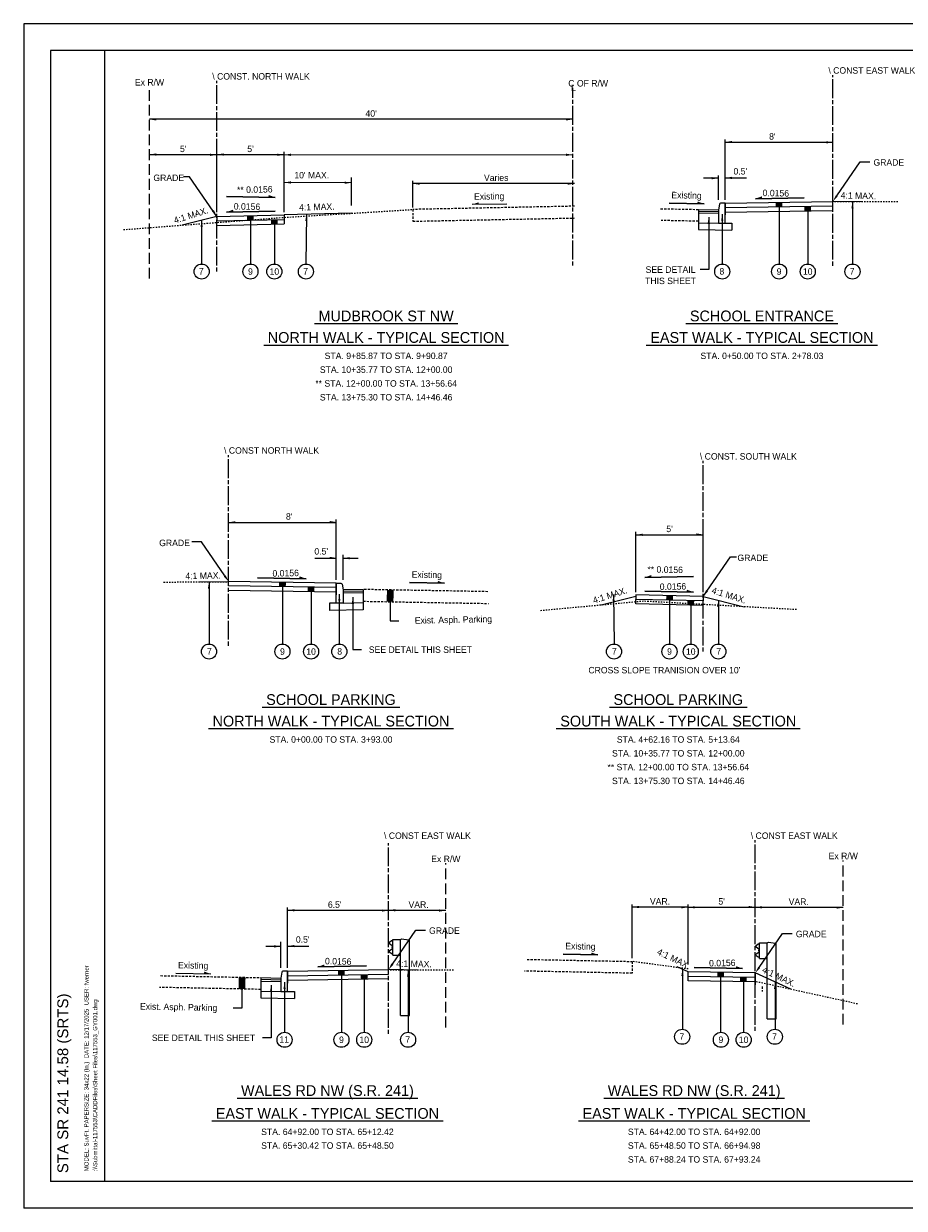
# Model space of a CAD drawing. Header units: feet. Extents: x 5 to 141, y 120 to 208.
# Tile 1 of 2: x 5 to 70, y 120 to 208. Entities that reach past the tile are written whole.
import ezdxf
from ezdxf.enums import TextEntityAlignment as Align

# ---------------------------------------------------------------- set-up
doc = ezdxf.new("R2010")
doc.units = ezdxf.units.FT
doc.header["$MEASUREMENT"] = 0
for name, pattern in [('CL', [2, 0.3, -0.15, 1.4, -0.15]), ('esmtgenex', [1.1, 0.8, -0.3]), ('OhDOT_USTN2', [0.11, 0.069, -0.041]), ('OhDOT_USTN3', [0.22, 0.165, -0.055])]:
    doc.linetypes.add(name, pattern=pattern)
for name, color, linetype in [('CM_P_Finished_Grade_Seeded', 3, 'Continuous'), ('CM_P_Pavt_Base1', 1, 'Continuous'), ('GE_P_CL', 7, 'CL'), ('RD_P_Cells', 7, 'Continuous'), ('RW_X_Esmt_General', 6, 'esmtgenex'), ('SH_Border', 7, 'Continuous'), ('SH_Data', 7, 'Continuous'), ('SH_Text', 7, 'Continuous'), ('TX_P_Misc', 7, 'Continuous'), ('XS_X_Ground_Line', 3, 'OhDOT_USTN2'), ('XS_X_Pavt', 133, 'OhDOT_USTN3')]:
    doc.layers.add(name, color=color, linetype=linetype)
doc.styles.add('OHDOTSymbols', font='arial.ttf')
doc.styles.add('OWNER', font='GOTHIC.TTF', dxfattribs={"height": 0.104167})
doc.styles.add('Slanted-Normal', font='font31.shx', dxfattribs={"height": 0.12})
doc.styles.get("Standard").update_dxf_attribs({"font": 'arial.ttf'})

# ---------------------------------------------------------------- blocks, each defined once
blk = doc.blocks.new('GRRT')
at = {"layer": 'Defpoints', "color": 97, "linetype": 'Continuous', "lineweight": 30}
blk.add_point((0, 0), dxfattribs=at)
at = {"layer": 'RD_P_Cells', "color": 97, "linetype": 'Continuous', "lineweight": 13}
for p, q in [((0.307, 1.084), (0.307, 2.25)), ((0.307, 2.25), (0.89, 2.25)), ((0.89, 2.25), (0.971, 2.292)), ((0.89, -0.157), (0.89, 2.25)), ((0.971, 2.292), (1.506, 2.209)), ((1.506, 2.209), (1.557, 2.188)), ((1.557, -0.157), (1.557, 2.188)), ((0.307, 1.083), (0.89, 1.083)), ((0.89, -3.417), (0.89, -0.157)), ((1.557, -3.417), (1.557, -0.157)), ((0.89, -3.417), (1.557, -3.417))]:
    blk.add_line(p, q, dxfattribs=at)
at = {"layer": 'RD_P_Cells', "color": 97, "linetype": 'Continuous', "lineweight": 13, "flags": 128}
blk.add_lwpolyline([(0.307, 1.155), (0.22, 1.172), (0.059, 1.285), (0.059, 1.285, -0.51949), (0.059, 1.413), (0.059, 1.414), (0.264, 1.555), (0.263, 1.556, 0.244874), (0.296, 1.62), (0.297, 1.62), (0.297, 1.667), (0.297, 1.714), (0.296, 1.713, 0.244874), (0.263, 1.777), (0.264, 1.777), (0.059, 1.92), (0.059, 1.92, -0.51949), (0.059, 2.048), (0.059, 2.049), (0.22, 2.162), (0.307, 2.177)], format="xyb", dxfattribs=at)
for points in [[(0.287, 1.695), (0.287, 1.637), (0.262, 1.637), (0.262, 1.695), (0.287, 1.695)], [(0.287, 1.727), (0.287, 1.607), (0.295, 1.607), (0.295, 1.727), (0.287, 1.727)]]:
    blk.add_lwpolyline(points, close=True, dxfattribs=at)

msp = doc.modelspace()

# ---------------------------------------------------------------- linework, layer by layer
for p, q in [((56.757, 194.63), (56.757, 193.755)), ((64.757, 194.421), (64.757, 194.755)), ((64.757, 194.088), (64.757, 194.421)), ((18.98, 192.98), (18.98, 193.313)), ((55.528, 189.694), (54.882, 189.694)), ((19.856, 166.191), (19.856, 166.525)), ((27.856, 166.4), (27.856, 165.524)), ((50.114, 164.853), (50.114, 165.187)), ((55.114, 164.749), (55.114, 165.083)), ((29.085, 161.464), (29.731, 161.464)), ((24.241, 137.564), (24.241, 136.689)), ((31.741, 137.355), (31.741, 137.689)), ((53.989, 137.183), (53.989, 137.517)), ((58.989, 137.105), (58.989, 137.439)), ((58.989, 137.439), (58.989, 136.564)), ((53.989, 136.85), (53.989, 137.183)), ((58.989, 136.772), (58.989, 137.105)), ((23.012, 132.628), (22.365, 132.628))]:
    msp.add_line(p, q)
at = {"flags": 128}
for points in [[(56.411, 194.63, 0.36663), (56.329, 194.56), (56.257, 194.13), (56.257, 193.13), (56.757, 193.13), (56.757, 194.63)], [(28.202, 166.4, -0.36663), (28.284, 166.33), (28.356, 165.9), (28.356, 164.9), (27.856, 164.9), (27.856, 166.4)], [(23.894, 137.564, 0.36663), (23.812, 137.494), (23.741, 137.064), (23.741, 136.064), (24.241, 136.064), (24.241, 137.564)]]:
    msp.add_lwpolyline(points, format="xyb", close=True, dxfattribs=at)
at = {"layer": 'CM_P_Finished_Grade_Seeded'}
msp.add_line((28.988, 193.877), (23.98, 193.751), dxfattribs=at)
for points in [[(66.975, 194.717), (64.757, 194.755)], [(18.98, 193.647), (16.399, 192.995)], [(17.638, 166.487), (19.856, 166.525)], [(50.114, 165.416), (47.532, 164.764)], [(55.114, 165.416), (58.171, 164.644)], [(33.958, 137.651), (31.741, 137.689)], [(53.989, 137.517), (53.187, 137.886)], [(61.62, 136.226), (58.989, 137.439)]]:
    msp.add_lwpolyline(points, dxfattribs=at)
at = {"layer": 'CM_P_Pavt_Base1'}
for p, q in [((56.776, 194.63), (64.757, 194.755)), ((18.98, 193.647), (23.98, 193.751)), ((18.98, 193.647), (18.98, 193.313)), ((23.98, 193.751), (23.98, 193.417)), ((54.757, 194.16), (56.257, 194.13)), ((54.757, 194.16), (54.757, 192.659)), ((54.757, 194.035), (56.255, 194.005)), ((54.757, 193.91), (56.252, 193.88)), ((56.257, 193.63), (56.257, 193.13)), ((56.757, 194.296), (64.757, 194.421)), ((56.757, 193.963), (64.757, 194.088)), ((18.98, 193.313), (23.98, 193.417)), ((18.98, 192.979), (23.98, 193.083)), ((54.757, 193.16), (56.257, 193.13)), ((56.757, 193.13), (57.257, 193.13)), ((57.257, 193.13), (57.257, 192.609)), ((54.757, 192.659), (57.257, 192.609)), ((27.837, 166.4), (19.856, 166.525)), ((27.856, 166.066), (19.856, 166.191)), ((27.856, 165.733), (19.856, 165.858)), ((29.856, 165.93), (28.356, 165.9)), ((29.856, 165.805), (28.358, 165.775)), ((29.856, 165.68), (28.361, 165.65)), ((29.856, 165.93), (29.856, 164.429)), ((50.114, 165.52), (50.114, 165.187)), ((55.114, 165.416), (50.114, 165.52)), ((27.356, 164.9), (27.356, 164.379)), ((27.856, 164.9), (27.356, 164.9)), ((28.356, 165.4), (28.356, 164.899)), ((29.856, 164.929), (28.356, 164.899)), ((55.114, 165.083), (50.114, 165.187)), ((55.114, 164.749), (50.114, 164.853)), ((55.114, 165.416), (55.114, 165.083)), ((29.856, 164.429), (27.356, 164.379)), ((24.241, 137.23), (31.741, 137.355)), ((24.26, 137.564), (31.741, 137.689)), ((58.989, 137.439), (53.989, 137.517)), ((22.241, 137.094), (23.741, 137.064)), ((22.241, 137.094), (22.241, 135.593)), ((22.241, 136.969), (23.738, 136.939)), ((22.241, 136.844), (23.736, 136.814)), ((23.741, 136.564), (23.741, 136.064)), ((24.241, 136.897), (31.741, 137.022)), ((58.989, 137.105), (53.989, 137.183)), ((58.989, 136.772), (53.989, 136.85)), ((22.241, 136.094), (23.741, 136.064)), ((22.241, 135.593), (24.741, 135.543)), ((24.241, 136.064), (24.741, 136.064)), ((24.741, 136.064), (24.741, 135.543))]:
    msp.add_line(p, q, dxfattribs=at)
msp.add_lwpolyline([(23.98, 193.417), (23.98, 193.083)], dxfattribs=at)
at = {"layer": 'GE_P_CL'}
for p, q in [((18.98, 189.543), (18.98, 203.705)), ((64.757, 189.983), (64.757, 204.145)), ((45.431, 189.998), (45.431, 203.19)), ((19.856, 161.753), (19.856, 175.915)), ((55.114, 161.312), (55.114, 175.474)), ((31.741, 132.917), (31.741, 147.079)), ((58.989, 133.137), (58.989, 147.299))]:
    msp.add_line(p, q, dxfattribs=at)
at = {"layer": 'RW_X_Esmt_General'}
for p, q in [((13.98, 189.028), (13.98, 203.19)), ((35.995, 133.397), (35.995, 145.586)), ((65.525, 133.616), (65.525, 145.806))]:
    msp.add_line(p, q, dxfattribs=at)
at = {"layer": 'SH_Border'}
for p, q in [((140.631, 207.959), (4.631, 207.959)), ((4.631, 207.959), (4.631, 119.959)), ((138.631, 205.959), (6.631, 205.959)), ((6.631, 205.959), (6.631, 121.959)), ((10.631, 205.959), (10.631, 121.959)), ((138.631, 121.959), (6.631, 121.959)), ((140.631, 119.959), (4.631, 119.959))]:
    msp.add_line(p, q, dxfattribs=at)
at = {"layer": 'TX_P_Misc'}
for p, q in [((45.431, 200.854), (13.98, 200.854)), ((56.757, 194.885), (56.757, 199.365)), ((64.757, 199.145), (56.757, 199.145)), ((18.98, 198.22), (13.98, 198.22)), ((18.98, 193.959), (18.98, 198.44)), ((23.98, 198.22), (18.98, 198.22)), ((23.98, 193.959), (23.98, 198.44)), ((45.431, 198.22), (23.98, 198.2)), ((65.041, 195.167), (66.779, 197.693)), ((66.779, 197.693), (67.5, 197.693)), ((16.958, 196.585), (16.509, 196.585)), ((18.98, 193.647), (16.958, 196.585)), ((28.98, 194.444), (28.98, 196.53)), ((33.555, 194.298), (33.555, 196.295)), ((56.257, 196.482), (55.128, 196.482)), ((56.257, 194.885), (56.257, 196.689)), ((58.339, 196.482), (56.757, 196.482)), ((28.98, 196.145), (23.98, 196.165)), ((45.555, 196.075), (33.555, 196.075)), ((23.315, 195.056), (19.708, 195.128)), ((19.708, 195.128), (23.315, 195.056)), ((40.533, 194.561), (37.943, 194.52)), ((55.183, 194.574), (52.593, 194.626)), ((52.593, 194.626), (55.183, 194.574)), ((59.002, 194.96), (62.609, 195.032)), ((62.609, 195.032), (59.002, 194.96)), ((66.21, 194.731), (66.21, 190.106)), ((19.708, 193.966), (23.315, 194.038)), ((23.315, 194.038), (19.708, 193.966)), ((25.634, 193.792), (25.603, 190.106)), ((56.531, 193.821), (56.531, 190.106)), ((60.757, 194.359), (60.757, 190.106)), ((62.884, 194.059), (62.884, 190.106)), ((17.852, 193.362), (17.851, 190.106)), ((21.481, 193.365), (21.48, 190.106)), ((23.256, 193.068), (23.256, 190.106)), ((55.528, 193.589), (55.528, 189.694)), ((19.856, 170.915), (27.856, 170.915)), ((27.856, 166.654), (27.856, 171.135)), ((50.114, 165.729), (50.114, 170.21)), ((50.114, 169.99), (55.114, 169.99)), ((55.114, 165.729), (55.114, 170.21)), ((17.834, 169.463), (17.113, 169.463)), ((19.572, 166.936), (17.834, 169.463)), ((26.273, 168.252), (27.856, 168.252)), ((28.356, 166.654), (28.356, 168.495)), ((28.356, 168.252), (29.485, 168.252)), ((55.114, 165.416), (57.136, 168.354)), ((57.136, 168.354), (57.585, 168.354)), ((18.403, 166.501), (18.403, 161.876)), ((25.611, 166.73), (22.004, 166.802)), ((22.004, 166.802), (25.611, 166.73)), ((35.886, 166.39), (33.296, 166.442)), ((33.296, 166.442), (35.886, 166.39)), ((50.779, 166.826), (54.386, 166.898)), ((54.386, 166.898), (50.779, 166.826)), ((23.856, 166.129), (23.856, 161.876)), ((25.983, 165.762), (25.983, 161.876)), ((28.082, 165.591), (28.082, 161.876)), ((48.46, 165.562), (48.492, 161.876)), ((54.386, 165.736), (50.779, 165.808)), ((50.779, 165.808), (54.386, 165.736)), ((29.084, 165.359), (29.085, 161.464)), ((31.853, 165.019), (31.853, 163.607)), ((52.614, 165.135), (52.614, 161.876)), ((54.192, 164.769), (54.192, 161.876)), ((56.243, 165.131), (56.243, 161.876)), ((31.853, 163.607), (32.51, 163.607)), ((24.241, 137.819), (24.241, 142.299)), ((31.741, 142.079), (24.241, 142.079)), ((35.995, 142.079), (31.741, 142.079)), ((49.836, 138.551), (49.836, 142.519)), ((53.989, 142.319), (49.836, 142.319)), ((53.989, 138.058), (53.989, 142.539)), ((53.989, 142.319), (58.989, 142.319)), ((65.525, 142.299), (58.989, 142.299)), ((32.024, 138.101), (33.763, 140.627)), ((33.763, 140.627), (34.483, 140.627)), ((59.272, 137.851), (61.011, 140.377)), ((61.011, 140.377), (61.731, 140.377)), ((23.741, 139.416), (22.611, 139.416)), ((23.741, 137.819), (23.741, 139.758)), ((25.823, 139.416), (24.241, 139.416)), ((47.3, 138.787), (44.71, 138.839)), ((44.71, 138.839), (47.3, 138.787)), ((15.936, 137.421), (18.526, 137.369)), ((26.485, 137.894), (30.092, 137.966)), ((30.092, 137.966), (26.485, 137.894)), ((28.241, 137.293), (28.24, 133.04)), ((33.193, 137.665), (33.193, 133.04)), ((53.576, 137.707), (53.576, 133.26)), ((58.049, 137.769), (54.442, 137.841)), ((54.442, 137.841), (58.049, 137.769)), ((23.012, 136.523), (23.012, 132.628)), ((24.014, 136.755), (24.014, 133.04)), ((29.932, 136.992), (29.931, 133.04)), ((56.413, 137.168), (56.413, 133.04)), ((58.104, 136.786), (58.104, 133.04)), ((60.461, 136.76), (60.461, 133.26)), ((20.849, 136.246), (20.849, 134.834)), ((20.849, 134.834), (20.192, 134.834))]:
    msp.add_line(p, q, dxfattribs=at)
at = {"layer": 'TX_P_Misc', "const_width": 0.5}
for points in [[(60.757, 194.359), (60.75, 194.692)], [(62.884, 194.059), (62.877, 194.392)], [(21.481, 193.365), (21.474, 193.698)], [(23.256, 193.068), (23.249, 193.402)], [(23.856, 166.129), (23.863, 166.462)], [(25.983, 165.762), (25.988, 166.095)], [(31.853, 165.019), (31.869, 165.894)], [(52.614, 165.135), (52.621, 165.468)], [(54.192, 164.769), (54.199, 165.102)], [(20.849, 136.246), (20.864, 137.121)], [(28.241, 137.293), (28.234, 137.626)], [(29.932, 136.96), (29.926, 137.293)], [(56.413, 137.168), (56.418, 137.501)], [(58.104, 136.786), (58.11, 137.119)]]:
    msp.add_lwpolyline(points, dxfattribs=at)
at = {"layer": 'TX_P_Misc'}
for centre in [(17.851, 189.546), (21.48, 189.546), (23.256, 189.546), (25.602, 189.546), (56.531, 189.546), (60.757, 189.546), (62.884, 189.546), (66.21, 189.546), (18.403, 161.316), (23.856, 161.316), (25.983, 161.316), (28.082, 161.316), (48.492, 161.316), (52.614, 161.316), (54.192, 161.316), (56.243, 161.316), (24.014, 132.48), (28.24, 132.48), (29.931, 132.48), (33.193, 132.48), (53.557, 132.7), (56.432, 132.48), (58.123, 132.48), (60.441, 132.7)]:
    msp.add_circle(centre, 0.56, dxfattribs=at)
for points in [[(14.48, 200.77), (14.48, 200.937), (13.98, 200.854)], [(44.931, 200.77), (44.931, 200.937), (45.431, 200.854)], [(57.257, 199.082), (57.257, 199.249), (56.757, 199.165)], [(64.257, 199.062), (64.257, 199.229), (64.757, 199.145)], [(14.48, 198.157), (14.48, 198.323), (13.98, 198.24)], [(18.48, 198.137), (18.48, 198.303), (18.98, 198.22)], [(19.48, 198.157), (19.48, 198.323), (18.98, 198.24)], [(23.48, 198.137), (23.48, 198.303), (23.98, 198.22)], [(24.48, 198.137), (24.48, 198.303), (23.98, 198.22)], [(44.931, 198.137), (44.931, 198.303), (45.431, 198.22)], [(24.48, 196.081), (24.48, 196.248), (23.98, 196.165)], [(55.757, 196.398), (55.757, 196.565), (56.257, 196.482)], [(57.257, 196.418), (57.257, 196.585), (56.757, 196.502)], [(28.48, 196.061), (28.48, 196.228), (28.98, 196.145)], [(34.055, 195.992), (34.055, 196.158), (33.555, 196.075)], [(45.055, 195.992), (45.055, 196.158), (45.555, 196.075)], [(22.839, 195.23), (22.809, 195.066), (23.315, 195.056)], [(38.419, 194.692), (38.449, 194.528), (37.943, 194.52)], [(54.707, 194.748), (54.676, 194.584), (55.183, 194.574)], [(59.478, 195.134), (59.508, 194.97), (59.002, 194.96)], [(65.109, 195.119), (64.972, 195.214), (64.757, 194.755)], [(66.294, 194.231), (66.127, 194.231), (66.21, 194.731)], [(18.628, 194.011), (18.766, 194.106), (18.98, 193.647)], [(20.185, 194.14), (20.215, 193.976), (19.708, 193.966)], [(25.718, 193.292), (25.551, 193.292), (25.634, 193.792)], [(56.614, 193.321), (56.448, 193.321), (56.531, 193.821)], [(17.935, 192.862), (17.768, 192.862), (17.852, 193.362)], [(55.612, 193.089), (55.445, 193.089), (55.528, 193.589)], [(20.356, 170.832), (20.356, 170.998), (19.856, 170.915)], [(27.356, 170.852), (27.356, 171.018), (27.856, 170.935)], [(50.614, 169.907), (50.614, 170.073), (50.114, 169.99)], [(54.614, 169.927), (54.614, 170.093), (55.114, 170.01)], [(27.356, 168.188), (27.356, 168.355), (27.856, 168.272)], [(28.856, 168.168), (28.856, 168.335), (28.356, 168.252)], [(18.319, 166.001), (18.486, 166.001), (18.403, 166.501)], [(19.504, 166.889), (19.641, 166.984), (19.856, 166.525)], [(25.135, 166.904), (25.104, 166.74), (25.611, 166.73)], [(35.41, 166.564), (35.379, 166.4), (35.886, 166.39)], [(51.255, 167), (51.286, 166.836), (50.779, 166.826)], [(27.999, 165.091), (28.165, 165.091), (28.082, 165.591)], [(48.376, 165.062), (48.543, 165.062), (48.46, 165.562)], [(53.91, 165.91), (53.879, 165.746), (54.386, 165.736)], [(55.466, 165.781), (55.328, 165.875), (55.114, 165.416)], [(29.001, 164.859), (29.168, 164.859), (29.084, 165.359)], [(56.159, 164.631), (56.326, 164.631), (56.243, 165.131)], [(24.741, 142.016), (24.741, 142.183), (24.241, 142.099)], [(31.241, 141.996), (31.241, 142.163), (31.741, 142.079)], [(32.241, 142.016), (32.241, 142.183), (31.741, 142.099)], [(35.495, 141.996), (35.495, 142.163), (35.995, 142.079)], [(50.336, 142.256), (50.336, 142.422), (49.836, 142.339)], [(53.489, 142.236), (53.489, 142.402), (53.989, 142.319)], [(54.489, 142.236), (54.489, 142.402), (53.989, 142.319)], [(58.489, 142.256), (58.489, 142.422), (58.989, 142.339)], [(59.489, 142.236), (59.489, 142.402), (58.989, 142.319)], [(65.025, 142.216), (65.025, 142.382), (65.525, 142.299)], [(23.241, 139.332), (23.241, 139.499), (23.741, 139.416)], [(24.741, 139.352), (24.741, 139.519), (24.241, 139.436)], [(46.824, 138.961), (46.793, 138.797), (47.3, 138.787)], [(18.05, 137.543), (18.019, 137.379), (18.526, 137.369)], [(26.961, 138.068), (26.992, 137.904), (26.485, 137.894)], [(32.093, 138.053), (31.955, 138.148), (31.741, 137.689)], [(33.277, 137.165), (33.11, 137.165), (33.193, 137.665)], [(53.659, 137.207), (53.493, 137.207), (53.576, 137.707)], [(57.573, 137.943), (57.542, 137.779), (58.049, 137.769)], [(59.341, 137.803), (59.204, 137.898), (58.989, 137.439)], [(23.095, 136.023), (22.928, 136.023), (23.012, 136.523)], [(24.098, 136.255), (23.931, 136.255), (24.014, 136.755)], [(60.544, 136.26), (60.377, 136.26), (60.461, 136.76)]]:
    msp.add_solid(points, dxfattribs=at)
at = {"layer": 'XS_X_Ground_Line'}
for p, q in [((69.582, 194.714), (64.757, 194.721)), ((23.4, 193.531), (33.555, 194.16)), ((12.044, 192.661), (23.4, 193.531)), ((15.031, 166.483), (19.856, 166.49)), ((50.694, 165.055), (43.027, 164.349)), ((62.05, 164.431), (50.694, 165.055)), ((53.989, 137.737), (49.836, 138.296)), ((36.565, 137.648), (31.741, 137.655)), ((66.587, 135.138), (58.989, 136.803))]:
    msp.add_line(p, q, dxfattribs=at)
at = {"layer": 'XS_X_Pavt'}
for p, q in [((45.555, 194.4), (33.555, 194.16)), ((33.555, 194.16), (33.555, 193.285)), ((51.954, 194.216), (54.757, 194.16)), ((56.257, 193.63), (56.257, 193.255)), ((33.555, 193.285), (45.561, 193.525)), ((54.757, 193.285), (51.999, 193.34)), ((39.106, 165.766), (29.856, 165.93)), ((28.356, 165.4), (28.356, 165.024)), ((29.856, 165.054), (39.173, 164.89)), ((42.032, 138.453), (49.836, 138.296)), ((49.836, 138.296), (49.836, 137.421)), ((49.836, 137.421), (41.842, 137.581)), ((14.802, 137.243), (22.241, 137.094)), ((23.741, 136.564), (23.741, 136.189)), ((59.489, 136.439), (59.489, 136.064)), ((22.241, 136.219), (14.727, 136.369))]:
    msp.add_line(p, q, dxfattribs=at)

# ---------------------------------------------------------------- block references
for p in [(31.741, 137.689), (58.989, 137.439)]:
    msp.add_blockref('GRRT', p)

# ---------------------------------------------------------------- texts
at = {"layer": 'SH_Data', "style": 'OWNER'}
for s, p in [('%%U MUDBROOK ST NW ', (31.561, 186.249)), ('%%U SCHOOL ENTRANCE ', (59.482, 186.249)), ('%%U NORTH WALK - TYPICAL SECTION ', (31.561, 184.65)), ('%%U EAST WALK - TYPICAL SECTION ', (59.482, 184.65)), ('%%U SCHOOL PARKING ', (27.463, 157.751)), ('%%U SCHOOL PARKING ', (53.268, 157.751)), ('%%U NORTH WALK - TYPICAL SECTION ', (27.463, 156.151)), ('%%U SOUTH WALK - TYPICAL SECTION ', (53.268, 156.151)), ('%%U WALES RD NW (S.R. 241) ', (27.199, 128.607)), ('%%U WALES RD NW (S.R. 241) ', (54.447, 128.607)), ('%%U EAST WALK - TYPICAL SECTION ', (27.199, 127.008)), ('%%U EAST WALK - TYPICAL SECTION ', (54.447, 127.008))]:
    msp.add_text(s, height=0.8, dxfattribs=at).set_placement(p, align=Align.MIDDLE)
at = {"layer": 'SH_Data', "linetype": 'Continuous'}
for s, p in [('MODEL: SuvFt. PAPERSIZE: 34x22 (In.)  DATE: 12/17/2025  USER: fwerner', (9.451, 122.711)), (':\\\\Submittal-117553\\CADDFiles\\Sheet Files\\117553_GY001.dwg', (10.097, 122.711))]:
    msp.add_text(s, height=0.32, rotation=90, dxfattribs=at).set_placement(p)
at = {"layer": 'SH_Text', "linetype": 'Continuous', "style": 'OHDOTSymbols'}
msp.add_text('STA SR 241 14.58 (SRTS)', height=0.8, rotation=90, dxfattribs=at).set_placement((7.138, 129.242), align=Align.TOP_CENTER)
at = {"layer": 'TX_P_Misc', "style": 'Slanted-Normal'}
for s, p in [('\\ CONST. NORTH WALK', (18.642, 203.806)), ('\\ CONST EAST WALK', (64.419, 204.246)), ('C OF R/W', (45.093, 203.291)), ('L', (45.299, 202.953)), ('GRADE', (67.769, 197.412)), ('GRADE', (14.268, 196.27)), ('\\ CONST NORTH WALK', (19.518, 176.016)), ('\\ CONST. SOUTH WALK', (54.871, 175.576)), ('GRADE', (14.697, 169.148)), ('GRADE', (57.666, 168.04)), ('\\ CONST EAST WALK', (31.402, 147.4)), ('\\ CONST EAST WALK', (58.651, 147.4)), ('GRADE', (34.752, 140.346)), ('GRADE', (62.001, 140.096))]:
    msp.add_text(s, height=0.48, dxfattribs=at).set_placement(p)
for s, p in [('Ex R/W', (13.98, 203.365)), ("40'", (30.445, 201.054)), ("8'", (60.257, 199.345)), ("5'", (16.48, 198.42)), ("5'", (21.48, 198.42)), ("0.5'", (57.878, 196.754)), ("10' MAX.", (26.032, 196.465)), ('Varies', (39.739, 196.275)), ("8'", (24.356, 171.115)), ("5'", (52.614, 170.19)), ("0.5'", (26.735, 168.523)), ('Ex R/W', (35.995, 145.673)), ('Ex R/W', (65.525, 145.893)), ("6.5'", (27.741, 142.279)), ('VAR.', (33.972, 142.279)), ('VAR.', (51.908, 142.519)), ("5'", (56.489, 142.519)), ('VAR.', (62.217, 142.499)), ("0.5'", (25.361, 139.687))]:
    msp.add_text(s, height=0.48, dxfattribs=at).set_placement(p, align=Align.CENTER)
for s, rotation, p in [('** 0.0156', 1.14576, (21.806, 195.399)), ('Existing', 0.89374, (39.221, 194.896)), ('Existing', 358.85424, (53.876, 194.971)), ('0.0156', 358.85424, (60.511, 195.133)), ('4:1 MAX.', 358.77323, (66.646, 194.943)), ('0.0156', 358.85424, (21.218, 194.139)), ('4:1 MAX.', 1.38426, (26.416, 194.104)), ('4:1 MAX.', 17.27707, (17.13, 193.497)), ('4:1 MAX.', 1.22677, (17.967, 166.713)), ('0.0156', 1.14576, (24.102, 166.903)), ('Existing', 358.85424, (34.579, 166.787)), ('** 0.0156', 358.85424, (52.288, 167.169)), ('0.0156', 1.14576, (52.876, 165.909)), ('4:1 MAX.', 17.27707, (48.263, 165.267)), ('4:1 MAX.', 342.72293, (56.964, 165.267)), ('Exist. Asph. Parking', 1.14576, (36.563, 163.443)), ('Existing', 358.85424, (45.993, 139.184)), ('4:1 MAX.', 334.59883, (52.831, 138.282)), ('Existing', 358.85424, (17.219, 137.766)), ('0.0156', 358.85424, (27.994, 138.067)), ('4:1 MAX.', 358.77323, (33.629, 137.877)), ('0.0156', 1.14576, (56.54, 137.942)), ('4:1 MAX.', 334.59883, (60.643, 136.946)), ('Exist. Asph. Parking', 358.85424, (16.14, 134.67))]:
    msp.add_text(s, height=0.48, rotation=rotation, dxfattribs=at).set_placement(p, align=Align.CENTER)
for s, p in [('7', (17.825, 189.562)), ('9', (21.48, 189.546)), ('10', (23.256, 189.546)), ('7', (25.576, 189.562)), ('SEE DETAIL', (52.693, 189.691)), ('8', (56.504, 189.562)), ('9', (60.757, 189.546)), ('10', (62.884, 189.546)), ('7', (66.184, 189.562)), ('THIS SHEET', (52.693, 188.853)), ('STA. 9+85.87 TO STA. 9+90.87', (31.561, 183.285)), ('STA. 0+50.00 TO STA. 2+78.03', (59.482, 183.285)), ('STA. 10+35.77 TO STA. 12+00.00', (31.561, 182.259)), ('** STA. 12+00.00 TO STA. 13+56.64', (31.561, 181.234)), ('STA. 13+75.30 TO STA. 14+46.46', (31.561, 180.209)), ('7', (18.429, 161.332)), ('9', (23.856, 161.316)), ('10', (25.983, 161.316)), ('8', (28.108, 161.332)), ('SEE DETAIL THIS SHEET', (34.107, 161.46)), ('7', (48.518, 161.332)), ('9', (52.614, 161.316)), ('10', (54.192, 161.316)), ('7', (56.269, 161.332)), ("CROSS SLOPE TRANISION OVER 10'", (52.232, 159.937)), ('STA. 0+00.00 TO STA. 3+93.00', (27.463, 154.786)), ('STA. 4+62.16 TO STA. 5+13.64', (53.268, 154.786)), ('STA. 10+35.77 TO STA. 12+00.00', (53.268, 153.76)), ('** STA. 12+00.00 TO STA. 13+56.64', (53.268, 152.735)), ('STA. 13+75.30 TO STA. 14+46.46', (53.268, 151.71)), ('SEE DETAIL THIS SHEET', (17.989, 132.625)), ('7', (53.53, 132.716)), ('7', (60.415, 132.716)), ('11', (23.988, 132.496)), ('9', (28.24, 132.48)), ('10', (29.931, 132.48)), ('7', (33.167, 132.496)), ('9', (56.432, 132.48)), ('10', (58.123, 132.48)), ('STA. 64+92.00 TO STA. 65+12.42', (27.199, 125.642)), ('STA. 64+42.00 TO STA. 64+92.00', (54.447, 125.642)), ('STA. 65+30.42 TO STA. 65+48.50', (27.199, 124.617)), ('STA. 65+48.50 TO STA. 66+94.98', (54.447, 124.617)), ('STA. 67+88.24 TO STA. 67+93.24', (54.447, 123.592))]:
    msp.add_text(s, height=0.48, dxfattribs=at).set_placement(p, align=Align.MIDDLE)

doc.saveas('drawing.dxf')
